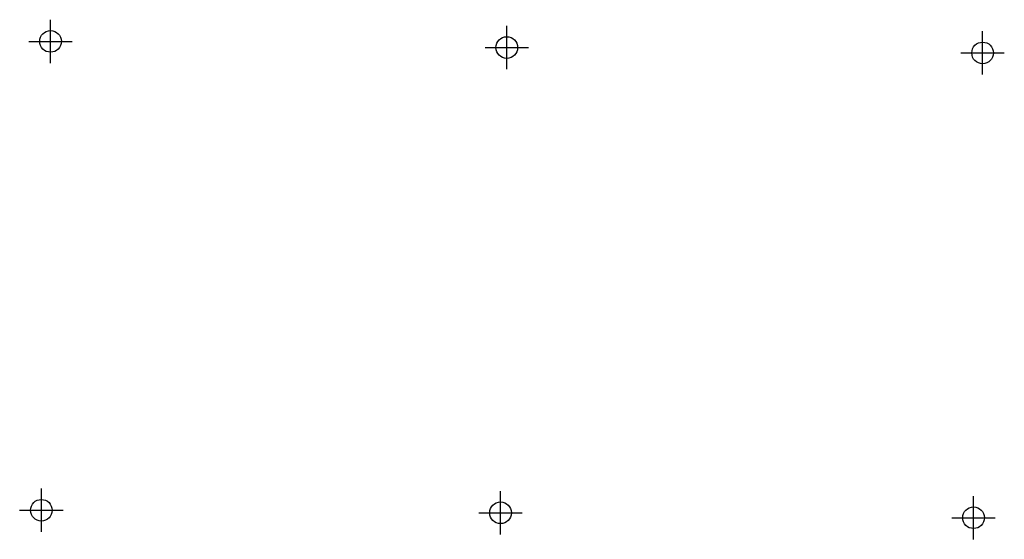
# Model space of a CAD drawing. Extents: x 119693 to 416873, y 706841 to 914021.
# Tile 6 of 14: x 165952 to 177304, y 875809 to 881804. Entities that reach past the tile are written whole.
import ezdxf

# ---------------------------------------------------------------- set-up
doc = ezdxf.new("R2010")
doc.units = 0
doc.header["$LTSCALE"] = 800
doc.header["$PDMODE"] = 34
doc.header["$PDSIZE"] = 250
doc.layers.add('SEC', color=2, linetype='CONTINUOUS')

msp = doc.modelspace()

# ---------------------------------------------------------------- linework, layer by layer
at = {"layer": 'SEC', "color": 0}
for p in [(166308, 881554), (171568, 881483), (177054, 881420), (166202, 876144), (171496, 876115), (176949, 876059)]:
    msp.add_point(p, dxfattribs=at)

doc.saveas('drawing.dxf')
